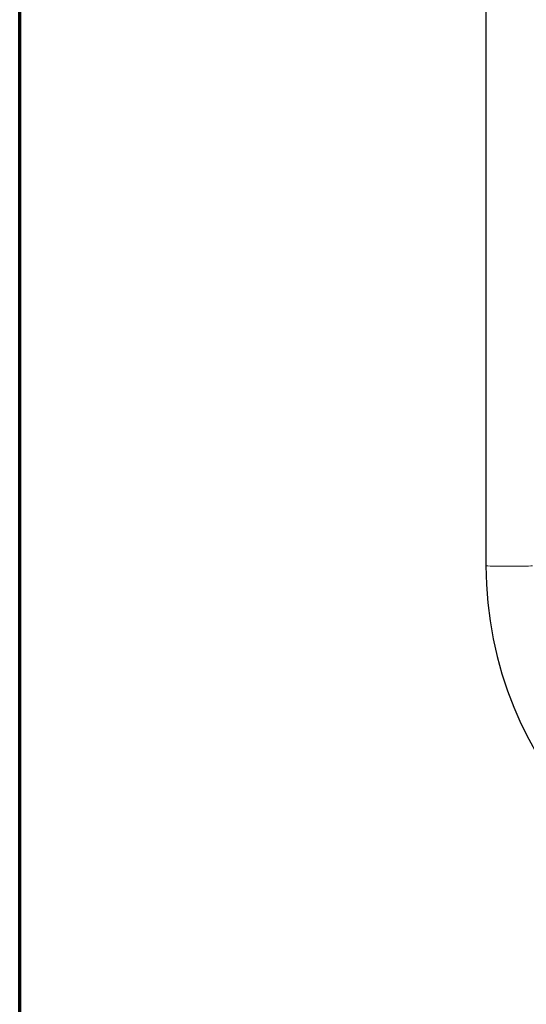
# Model space of a CAD drawing. Header units: millimetres. Extents: x 18 to 610, y -123 to 280.
# Tile 2 of 81: x 23 to 88, y 54 to 180. Entities that reach past the tile are written whole.
import ezdxf

# ---------------------------------------------------------------- set-up
doc = ezdxf.new("R2010")
doc.units = ezdxf.units.MM
doc.linetypes.add('SOLID', pattern=[0])

# ---------------------------------------------------------------- blocks, each defined once
blk = doc.blocks.new('BlockOfViews_6')
at = {"linetype": 'SOLID', "lineweight": 30}
blk.add_line((83.05, 217.58, 51.17), (83.05, 110.3, 49.02), dxfattribs=at)
at = {"color": 196, "linetype": 'SOLID', "lineweight": 9, "extrusion": (0, 0.999799, 0.02007)}
for start, end in [(1.4063, 90), (90, 180)]:
    blk.add_arc((-86.05, 46.72, 111.26), 3, start, end, dxfattribs=at)
at = {"linetype": 'SOLID', "lineweight": 30, "extrusion": (-3.2446e-09, -2.30178e-09, 1)}
blk.add_arc((131.11, 110.37, 49.02), 48.06, 180.0839, 267.541, dxfattribs=at)
blk = doc.blocks.new('A21-m2')
at = {"color": 51, "linetype": 'SOLID', "lineweight": 70}
blk.add_line((23.1, -69.97), (23.1, 280.03), dxfattribs=at)

msp = doc.modelspace()

# ---------------------------------------------------------------- block references
for name in ['A21-m2', 'BlockOfViews_6']:
    msp.add_blockref(name, (0, 0))

doc.saveas('drawing.dxf')
